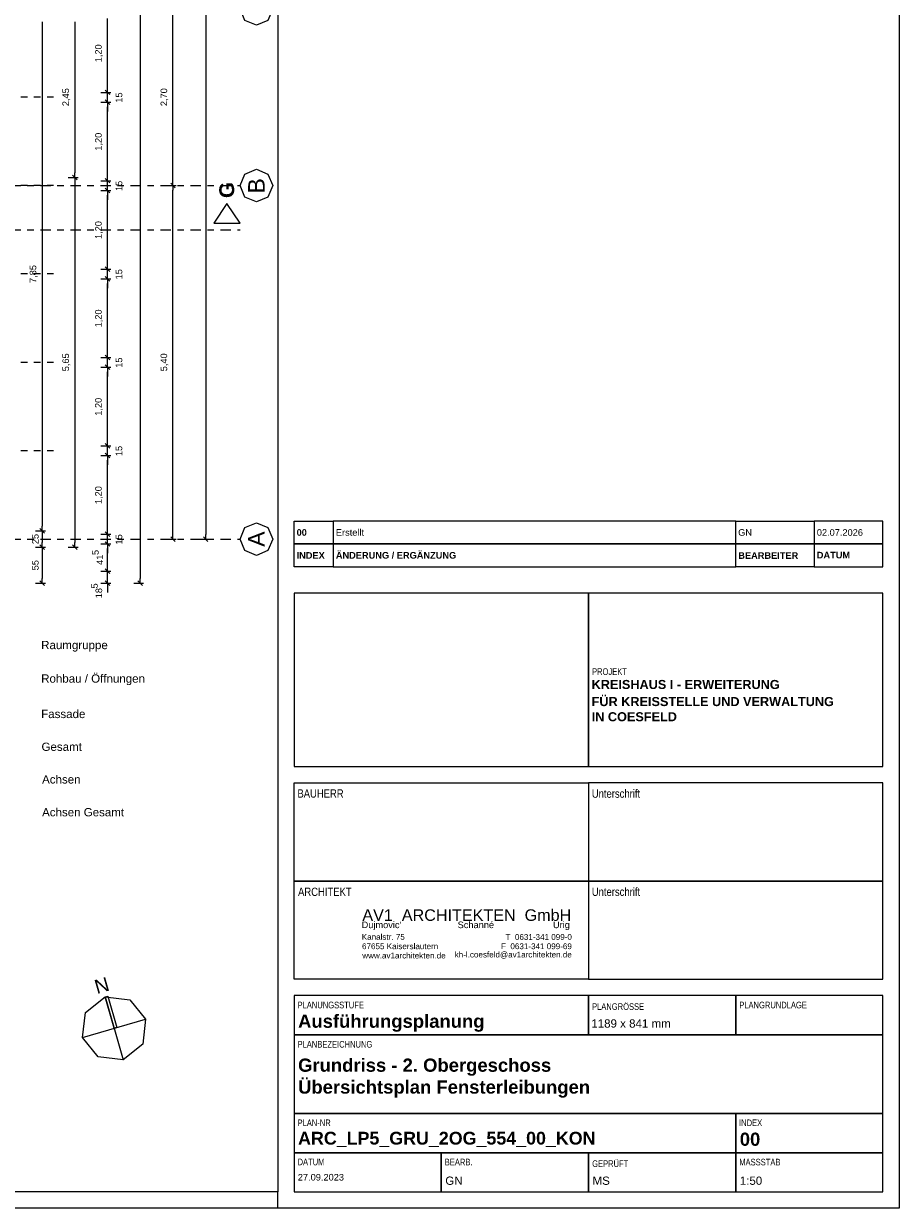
# Model space of a CAD drawing. Header units: metres. Extents: x -45.2 to 14.3, y -31.8 to 10.2.
# Tile 100 of 141: x 0.9 to 14.3, y -31.8 to -13.7. Entities that reach past the tile are written whole.
import ezdxf

# ---------------------------------------------------------------- set-up
doc = ezdxf.new("R2010")
doc.units = ezdxf.units.M
doc.header["$LTSCALE"] = 0.05
doc.linetypes.add('Achsen 01', pattern=[5.291531, 3.175, -1.058062, 0.352704, -0.705764])
doc.linetypes.add('Raster 01', pattern=[2, 1, -1])
doc.layers.get('0').update_dxf_attribs({"lineweight": 25})
for name, color, linetype, lineweight, true_color in [('AV1-Achsen', 1, 'Achsen 01', 18, 0xff0000), ('AV1-Raster', 7, 'Raster 01', 9, 0xa6a6a6), ('Beschriftung', 7, 'Continuous', 9, 0x555555)]:
    doc.layers.add(name, color=color, linetype=linetype, lineweight=lineweight, true_color=true_color)
for name, color, linetype, lineweight in [('AV1-Planrahmen', 7, 'Continuous', 9), ('AV1-Schnitt Achsen', 7, 'Achsen 01', 18), ('Bemaßung-Bemaßung', 7, 'Continuous', 9), ('Keine', 7, 'Continuous', 9)]:
    doc.layers.add(name, color=color, linetype=linetype, lineweight=lineweight)
doc.styles.add('Arial', font='arial.ttf')
doc.styles.add('Arial (bold)', font='arialbd.ttf')
doc.styles.add('Arial Narrow', font='ARIALN.TTF')

# ---------------------------------------------------------------- blocks, each defined once
blk = doc.blocks.new('Group')
at = {"layer": 'AV1-Planrahmen', "color": 7}
blk.add_line((0.4045, -0.4205), (0.4045, -0.4155), dxfattribs=at)
at = {"layer": 'AV1-Planrahmen', "color": 7, "flags": 128}
for points in [[(-0.5945, -0.4205), (-0.5945, 0.4205), (0.5945, 0.4205), (0.5945, -0.4205)], [(-0.5695, -0.4155), (-0.5695, 0.4155), (0.4045, 0.4155), (0.4045, -0.4155)]]:
    blk.add_lwpolyline(points, close=True, dxfattribs=at)
blk = doc.blocks.new('Group-1')
at = {"layer": 'Keine', "linetype": 'Continuous', "flags": 128}
for points in [[(0.4215, -0.2245), (0.4095, -0.2245), (0.4095, -0.2175), (0.4215, -0.2175)], [(0.4215, -0.2245), (0.5445, -0.2245), (0.5445, -0.2175), (0.4215, -0.2175)], [(0.5685, -0.2245), (0.5445, -0.2245), (0.5445, -0.2175), (0.5685, -0.2175)], [(0.5685, -0.2245), (0.5895, -0.2245), (0.5895, -0.2175), (0.5685, -0.2175)]]:
    blk.add_lwpolyline(points, close=True, dxfattribs=at)
blk = doc.blocks.new('Group-942')
at = {"layer": 'Keine', "color": 7, "linetype": 'Continuous', "lineweight": 9, "transparency": 33554687}
for p, q in [((0.35174, -0.35589), (0.35726, -0.37511)), ((0.34489, -0.36826), (0.36411, -0.36274))]:
    blk.add_line(p, q, dxfattribs=at)
at = {"layer": 'Keine', "color": 7, "linetype": 'Continuous', "lineweight": 9, "transparency": 33554687, "flags": 128}
for points in [[(0.34965, -0.37425), (0.34489, -0.36826), (0.34575, -0.36065), (0.35174, -0.35589), (0.35935, -0.35675), (0.36411, -0.36274), (0.36325, -0.37035), (0.35726, -0.37511)], [(0.35174, -0.35589), (0.35261, -0.35564), (0.35536, -0.36525), (0.3545, -0.3655)]]:
    blk.add_lwpolyline(points, close=True, dxfattribs=at)
at = {"layer": 'Keine', "color": 7, "transparency": 33554687, "insert": (0.35015, -0.35032), "char_height": 0.00429, "width": 0.0102, "attachment_point": 2, "rotation": 16.0385, "line_spacing_factor": 0.969122, "style": 'Arial'}
blk.add_mtext('N', dxfattribs=at)
blk = doc.blocks.new('Group-1015')
at = {"layer": 'Keine', "linetype": 'Continuous', "flags": 128}
for points in [[(0.4215, -0.2175), (0.4095, -0.2175), (0.4095, -0.2105), (0.4215, -0.2105)], [(0.4215, -0.2175), (0.5445, -0.2175), (0.5445, -0.2105), (0.4215, -0.2105)], [(0.5685, -0.2175), (0.5445, -0.2175), (0.5445, -0.2105), (0.5685, -0.2105)], [(0.5685, -0.2175), (0.5895, -0.2175), (0.5895, -0.2105), (0.5685, -0.2105)]]:
    blk.add_lwpolyline(points, close=True, dxfattribs=at)

msp = doc.modelspace()

# ---------------------------------------------------------------- linework, layer by layer
at = {"color": 0, "linetype": 'Continuous', "lineweight": 15}
for p, q in [((2.21, -14.81), (2.14, -14.74)), ((2.21, -14.81), (2.14, -14.74)), ((2.14, -14.89), (2.21, -14.96)), ((2.14, -14.89), (2.21, -14.96)), ((1.64, -16.04), (1.71, -16.11)), ((1.71, -16.11), (1.64, -16.04)), ((2.21, -16.16), (2.14, -16.09)), ((2.21, -16.16), (2.14, -16.09)), ((2.14, -16.24), (2.21, -16.31)), ((2.14, -16.24), (2.21, -16.31)), ((3.21, -16.235), (3.14, -16.165)), ((3.14, -16.165), (3.21, -16.235)), ((2.21, -17.51), (2.14, -17.44)), ((2.21, -17.51), (2.14, -17.44)), ((2.14, -17.59), (2.21, -17.66)), ((2.14, -17.59), (2.21, -17.66)), ((2.21, -18.86), (2.14, -18.79)), ((2.21, -18.86), (2.14, -18.79)), ((2.14, -18.94), (2.21, -19.01)), ((2.14, -18.94), (2.21, -19.01)), ((2.21, -20.21), (2.14, -20.14)), ((2.21, -20.21), (2.14, -20.14)), ((2.14, -20.29), (2.21, -20.36)), ((2.14, -20.29), (2.21, -20.36)), ((1.14, -21.44), (1.21, -21.51)), ((1.21, -21.51), (1.14, -21.44)), ((2.21, -21.56), (2.14, -21.49)), ((2.21, -21.56), (2.14, -21.49)), ((1.14, -21.69), (1.21, -21.76)), ((1.21, -21.76), (1.14, -21.69)), ((1.71, -21.76), (1.64, -21.69)), ((2.14, -21.64), (2.21, -21.71)), ((2.14, -21.64), (2.21, -21.71)), ((3.21, -21.635), (3.14, -21.565)), ((3.71, -21.635), (3.64, -21.565)), ((2.21, -22.125), (2.14, -22.055)), ((2.21, -22.125), (2.14, -22.055)), ((1.21, -22.31), (1.14, -22.24)), ((2.14, -22.24), (2.21, -22.31)), ((2.71, -22.31), (2.64, -22.24))]:
    msp.add_line(p, q, dxfattribs=at)
at = {"color": 0, "linetype": 'ByBlock', "lineweight": -2}
for p, q in [((2.175, -14.775), (2.175, -14.704)), ((2.175, -14.775), (2.175, -14.704)), ((2.175, -14.925), (2.175, -14.996)), ((2.175, -14.925), (2.175, -14.996)), ((1.675, -16.075), (1.675, -16.004)), ((1.675, -16.075), (1.675, -16.146)), ((2.175, -16.125), (2.175, -16.054)), ((2.175, -16.125), (2.175, -16.054)), ((2.175, -16.275), (2.175, -16.346)), ((2.175, -16.275), (2.175, -16.346)), ((3.175, -16.2), (3.175, -16.129)), ((3.175, -16.2), (3.175, -16.271)), ((2.175, -17.475), (2.175, -17.404)), ((2.175, -17.475), (2.175, -17.404)), ((2.175, -17.625), (2.175, -17.696)), ((2.175, -17.625), (2.175, -17.696)), ((2.175, -18.825), (2.175, -18.754)), ((2.175, -18.825), (2.175, -18.754)), ((2.175, -18.975), (2.175, -19.046)), ((2.175, -18.975), (2.175, -19.046)), ((2.175, -20.175), (2.175, -20.104)), ((2.175, -20.175), (2.175, -20.104)), ((2.175, -20.325), (2.175, -20.396)), ((2.175, -20.325), (2.175, -20.396)), ((1.175, -21.475), (1.175, -21.404)), ((1.175, -21.475), (1.175, -21.546)), ((2.175, -21.525), (2.175, -21.454)), ((2.175, -21.525), (2.175, -21.454)), ((3.175, -21.6), (3.175, -21.529)), ((3.675, -21.6), (3.675, -21.529)), ((1.175, -21.725), (1.175, -21.654)), ((1.675, -21.725), (1.675, -21.654)), ((2.175, -21.675), (2.175, -21.746)), ((2.175, -21.675), (2.175, -21.746)), ((1.175, -21.725), (1.175, -21.796)), ((2.175, -22.09), (2.175, -22.019)), ((2.175, -22.09), (2.175, -22.019)), ((1.175, -22.275), (1.175, -22.204)), ((2.675, -22.275), (2.675, -22.204)), ((2.175, -22.275), (2.175, -22.346))]:
    msp.add_line(p, q, dxfattribs=at)
at = {"layer": 'AV1-Achsen'}
for p, q in [((-43.35, -16.2), (4.2, -16.2)), ((-43.35, -21.6), (4.2, -21.6))]:
    msp.add_line(p, q, dxfattribs=at)
at = {"layer": 'AV1-Achsen', "linetype": 'Continuous'}
for points in [[(4.7, -13.5), (4.627, -13.677), (4.45, -13.75), (4.273, -13.677), (4.2, -13.5), (4.273, -13.323), (4.45, -13.25), (4.627, -13.323)], [(4.7, -16.2), (4.627, -16.377), (4.45, -16.45), (4.273, -16.377), (4.2, -16.2), (4.273, -16.023), (4.45, -15.95), (4.627, -16.023)], [(4.7, -21.6), (4.627, -21.777), (4.45, -21.85), (4.273, -21.777), (4.2, -21.6), (4.273, -21.423), (4.45, -21.35), (4.627, -21.423)]]:
    msp.add_lwpolyline(points, close=True, dxfattribs=at)
at = {"layer": 'AV1-Raster'}
for p, q in [((1.35, -14.85), (-40.5, -14.85)), ((1.35, -16.2), (-40.5, -16.2)), ((1.35, -17.55), (-40.5, -17.55)), ((1.35, -18.9), (-40.5, -18.9)), ((1.35, -20.25), (-40.5, -20.25))]:
    msp.add_line(p, q, dxfattribs=at)
at = {"layer": 'AV1-Schnitt Achsen'}
msp.add_line((-43.35, -16.875), (4.2, -16.875), dxfattribs=at)
at = {"layer": 'AV1-Schnitt Achsen', "linetype": 'Continuous'}
msp.add_lwpolyline([(3.8, -16.775), (4.2, -16.775), (4, -16.475)], close=True, dxfattribs=at)
at = {"layer": 'Bemaßung-Bemaßung', "color": 0, "lineweight": -2}
for p, q in [((2.675, 0.604), (2.675, -22.204)), ((3.675, -0.071), (3.675, -21.529)), ((3.175, -16.129), (3.175, -13.571)), ((1.675, -13.696), (1.675, -16.004)), ((1.575, -16.075), (1.725, -16.075)), ((1.575, -16.075), (1.725, -16.075)), ((1.675, -16.146), (1.675, -21.654)), ((3.075, -16.2), (3.225, -16.2)), ((3.075, -16.2), (3.225, -16.2)), ((3.175, -21.529), (3.175, -16.271)), ((3.075, -21.6), (3.225, -21.6)), ((3.575, -21.6), (3.725, -21.6)), ((1.575, -21.725), (1.725, -21.725)), ((2.575, -22.275), (2.725, -22.275))]:
    msp.add_line(p, q, dxfattribs=at)
at = {"layer": 'Bemaßung-Bemaßung', "color": 0, "linetype": 'Continuous', "lineweight": -2}
for p, q in [((1.175, -13.696), (1.175, -21.404)), ((2.175, -14.704), (2.175, -13.646)), ((2.175, -14.704), (2.175, -14.634)), ((2.075, -14.775), (2.225, -14.775)), ((2.075, -14.775), (2.225, -14.775)), ((2.175, -14.925), (2.175, -14.775)), ((2.075, -14.925), (2.225, -14.925)), ((2.075, -14.925), (2.225, -14.925)), ((2.175, -14.996), (2.175, -15.066)), ((2.175, -16.054), (2.175, -14.996)), ((2.175, -16.054), (2.175, -15.984)), ((2.075, -16.125), (2.225, -16.125)), ((2.075, -16.125), (2.225, -16.125)), ((2.075, -16.275), (2.225, -16.275)), ((2.075, -16.275), (2.225, -16.275)), ((2.175, -16.275), (2.175, -16.125)), ((2.175, -16.346), (2.175, -16.416)), ((2.175, -17.404), (2.175, -16.346)), ((2.175, -17.404), (2.175, -17.334)), ((2.075, -17.475), (2.225, -17.475)), ((2.075, -17.475), (2.225, -17.475)), ((2.175, -17.625), (2.175, -17.475)), ((2.075, -17.625), (2.225, -17.625)), ((2.075, -17.625), (2.225, -17.625)), ((2.175, -17.696), (2.175, -17.766)), ((2.175, -18.754), (2.175, -17.696)), ((2.175, -18.754), (2.175, -18.684)), ((2.075, -18.825), (2.225, -18.825)), ((2.075, -18.825), (2.225, -18.825)), ((2.075, -18.975), (2.225, -18.975)), ((2.075, -18.975), (2.225, -18.975)), ((2.175, -18.975), (2.175, -18.825)), ((2.175, -19.046), (2.175, -19.116)), ((2.175, -20.104), (2.175, -19.046)), ((2.175, -20.104), (2.175, -20.034)), ((2.075, -20.175), (2.225, -20.175)), ((2.075, -20.175), (2.225, -20.175)), ((2.175, -20.325), (2.175, -20.175)), ((2.075, -20.325), (2.225, -20.325)), ((2.075, -20.325), (2.225, -20.325)), ((2.175, -20.396), (2.175, -20.466)), ((2.175, -21.454), (2.175, -20.396)), ((1.075, -21.475), (1.225, -21.475)), ((1.075, -21.475), (1.225, -21.475)), ((2.075, -21.525), (2.225, -21.525)), ((2.075, -21.525), (2.225, -21.525)), ((2.175, -21.454), (2.175, -21.384)), ((2.175, -21.675), (2.175, -21.525)), ((1.175, -21.546), (1.175, -21.654)), ((2.075, -21.675), (2.225, -21.675)), ((2.075, -21.675), (2.225, -21.675)), ((1.075, -21.725), (1.225, -21.725)), ((1.075, -21.725), (1.225, -21.725)), ((1.175, -21.796), (1.175, -22.204)), ((2.175, -21.746), (2.175, -21.816)), ((2.175, -22.019), (2.175, -21.746)), ((2.175, -22.019), (2.175, -21.949)), ((2.075, -22.09), (2.225, -22.09)), ((2.075, -22.09), (2.225, -22.09)), ((2.175, -22.275), (2.175, -22.09)), ((1.075, -22.275), (1.225, -22.275)), ((2.075, -22.275), (2.225, -22.275)), ((2.175, -22.346), (2.175, -22.416))]:
    msp.add_line(p, q, dxfattribs=at)
at = {"layer": 'Defpoints', "color": 0, "lineweight": 0}
for p, q in [((2.175, -14.775), (2.175, -14.775)), ((2.175, -14.925), (2.175, -14.925)), ((1.675, -16.075), (1.675, -16.075)), ((2.175, -16.125), (2.175, -16.125)), ((2.175, -16.275), (2.175, -16.275)), ((3.175, -16.2), (3.175, -16.2)), ((2.175, -17.475), (2.175, -17.475)), ((2.175, -17.625), (2.175, -17.625)), ((2.175, -18.825), (2.175, -18.825)), ((2.175, -18.975), (2.175, -18.975)), ((2.175, -20.175), (2.175, -20.175)), ((2.175, -20.325), (2.175, -20.325)), ((1.175, -21.475), (1.175, -21.475)), ((2.175, -21.525), (2.175, -21.525)), ((2.175, -21.675), (2.175, -21.675)), ((3.675, -21.6), (3.675, -21.6)), ((1.175, -21.725), (1.175, -21.725)), ((1.675, -21.725), (1.675, -21.725)), ((2.175, -22.09), (2.175, -22.09)), ((1.175, -22.275), (1.175, -22.275)), ((2.675, -22.275), (2.675, -22.275))]:
    msp.add_line(p, q, dxfattribs=at)
at = {"layer": 'Keine', "linetype": 'Continuous'}
for points in [[(9.525, -22.425), (5.025, -22.425), (5.025, -25.075), (9.525, -25.075)], [(14.025, -22.425), (9.525, -22.425), (9.525, -25.075), (14.025, -25.075)], [(5.025, -25.325), (9.525, -25.325), (9.525, -26.825), (5.025, -26.825)], [(14.025, -25.325), (9.525, -25.325), (9.525, -26.825), (14.025, -26.825)], [(5.025, -26.825), (9.525, -26.825), (9.525, -28.325), (5.025, -28.325)], [(14.025, -26.825), (9.525, -26.825), (9.525, -28.325), (14.025, -28.325)], [(9.525, -28.575), (5.025, -28.575), (5.025, -29.175), (9.525, -29.175)], [(11.775, -28.575), (9.525, -28.575), (9.525, -29.175), (11.775, -29.175)], [(14.025, -28.575), (11.775, -28.575), (11.775, -29.175), (14.025, -29.175)], [(14.025, -29.175), (5.025, -29.175), (5.025, -30.375), (14.025, -30.375)], [(11.775, -30.375), (5.025, -30.375), (5.025, -30.975), (11.775, -30.975)], [(14.025, -30.375), (11.775, -30.375), (11.775, -30.975), (14.025, -30.975)], [(7.275, -30.975), (5.025, -30.975), (5.025, -31.575), (7.275, -31.575)], [(9.525, -30.975), (7.275, -30.975), (7.275, -31.575), (9.525, -31.575)], [(11.775, -30.975), (9.525, -30.975), (9.525, -31.575), (11.775, -31.575)], [(14.025, -30.975), (11.775, -30.975), (11.775, -31.575), (14.025, -31.575)]]:
    msp.add_lwpolyline(points, close=True, dxfattribs=at)

# ---------------------------------------------------------------- block references
at = {"layer": 'Beschriftung', "color": 7, "xscale": 50, "yscale": 50, "zscale": 50}
msp.add_blockref('Group-942', (-15.45, -10.8), dxfattribs=at)
at = {"layer": 'Keine', "color": 7, "transparency": 33554687, "xscale": 50, "yscale": 50, "zscale": 50}
for name in ['Group', 'Group-1015', 'Group-1']:
    msp.add_blockref(name, (-15.45, -10.8), dxfattribs=at)

# ---------------------------------------------------------------- texts
at = {"layer": 'AV1-Achsen', "char_height": 0.252, "attachment_point": 7, "rotation": 90, "style": 'Arial'}
for s, insert in [('B', (4.576, -16.321)), ('A', (4.576, -21.718))]:
    msp.add_mtext(s, dxfattribs=dict(at, insert=insert))
at = {"layer": 'AV1-Schnitt Achsen', "insert": (4.113, -16.39), "char_height": 0.227, "attachment_point": 7, "rotation": 90, "style": 'Arial (bold)'}
msp.add_mtext('G', dxfattribs=at)
at = {"layer": 'Bemaßung-Bemaßung', "color": 0, "attachment_point": 7, "rotation": 90, "style": 'Arial'}
for s, insert, char_height in [('1,20', (2.105, -14.316), 0.1009), ('2,45', (1.605, -14.986), 0.1009), ('15', (2.401, -14.933), 0.1009), ('2,70', (3.105, -14.986), 0.1009), ('1,20', (2.105, -15.666), 0.1009), ('15', (2.401, -16.283), 0.1009), ('1,20', (2.105, -17.016), 0.1009), ('7,85', (1.105, -17.688), 0.1009), ('15', (2.401, -17.633), 0.1009), ('1,20', (2.105, -18.366), 0.1009), ('5,65', (1.605, -19.037), 0.1009), ('5,40', (3.105, -19.037), 0.1009), ('15', (2.401, -18.983), 0.1009), ('1,20', (2.105, -19.716), 0.1009), ('15', (2.401, -20.333), 0.1009), ('1,20', (2.105, -21.066), 0.1009), ('25', (1.123, -21.678), 0.1009), ('15', (2.401, -21.683), 0.1009), ('5', (2.041, -21.844), 0.101), ('41', (2.108, -21.995), 0.1009), ('55', (1.123, -22.078), 0.1009), ('5', (2.026, -22.355), 0.101), ('18', (2.094, -22.505), 0.1009)]:
    msp.add_mtext(s, dxfattribs=dict(at, insert=insert, char_height=char_height))
at = {"layer": 'Bemaßung-Bemaßung', "attachment_point": 7, "style": 'Arial'}
for s, insert, char_height in [('Raumgruppe', (1.161, -23.32), 0.1261), ('Rohbau / Öffnungen', (1.161, -23.832), 0.12609), ('Fassade', (1.161, -24.337), 0.1261), ('Gesamt', (1.166, -24.838), 0.1261)]:
    msp.add_mtext(s, dxfattribs=dict(at, insert=insert, char_height=char_height))
at = {"layer": 'Bemaßung-Bemaßung', "color": 1, "true_color": 0xff0000, "attachment_point": 7, "style": 'Arial'}
for s, insert, char_height in [('Achsen', (1.175, -25.337), 0.1261), ('Achsen Gesamt', (1.175, -25.838), 0.12609)]:
    msp.add_mtext(s, dxfattribs=dict(at, insert=insert, char_height=char_height))
at = {"layer": 'Keine', "transparency": 33554687}
for s, insert, char_height, attachment_point, line_spacing_factor, style in [(' 00', (5.025, -21.5), 0.1009, 4, 0.994404, 'Arial (bold)'), (' Erstellt', (5.625, -21.5), 0.1009, 4, 0.969122, 'Arial'), (' GN', (11.773, -21.5), 0.1009, 4, 0.969122, 'Arial'), (' INDEX', (5.025, -21.85), 0.1009, 4, 0.25, 'Arial (bold)'), (' ÄNDERUNG / ERGÄNZUNG', (5.625, -21.85), 0.10087, 4, 0.25, 'Arial (bold)'), (' BEARBEITER', (11.775, -21.852), 0.10087, 4, 0.25, 'Arial (bold)'), (' DATUM', (12.975, -21.846), 0.1009, 4, 0.25, 'Arial (bold)'), ('Ausführungsplanung', (5.087, -29.129), 0.20174, 7, 0.994404, 'Arial (bold)'), ('Grundriss - 2. Obergeschoss\\PÜbersichtsplan Fensterleibungen', (5.087, -29.537), 0.20174, 1, 0.994404, 'Arial (bold)'), ('ARC_LP5_GRU_2OG_554_00_KON', (5.087, -30.771), 0.19514, 4, 0.994404, 'Arial (bold)'), ('00', (11.837, -30.771), 0.2017, 4, 0.994404, 'Arial (bold)'), ('GN', (7.337, -31.468), 0.1261, 7, 0.969122, 'Arial'), ('MS', (9.587, -31.468), 0.1261, 7, 0.969122, 'Arial'), ('1:50', (11.837, -31.468), 0.1261, 7, 0.969122, 'Arial')]:
    msp.add_mtext(s, dxfattribs=dict(at, insert=insert, char_height=char_height, attachment_point=attachment_point, line_spacing_factor=line_spacing_factor, style=style))
at = {"layer": 'Keine', "color": 7, "transparency": 33554687, "insert": (12.975, -21.5), "char_height": 0.10087, "attachment_point": 4, "line_spacing_factor": 0.969122, "style": 'Arial'}
msp.add_mtext(' 02.07.2026', dxfattribs=at)
at = {"layer": 'Keine', "color": 7, "attachment_point": 7}
for s, insert, char_height, style in [('KREISHAUS I - ERWEITERUNG', (9.573, -23.893), 0.1387, 'Arial (bold)'), ('PROJEKT', (9.579, -23.677), 0.1009, 'Arial Narrow'), ('FÜR KREISSTELLE UND VERWALTUNG', (9.573, -24.154), 0.1387, 'Arial (bold)'), ('IN COESFELD', (9.574, -24.386), 0.1387, 'Arial (bold)'), ('27.09.2023', (5.083, -31.402), 0.1009, 'Arial')]:
    msp.add_mtext(s, dxfattribs=dict(at, insert=insert, char_height=char_height, style=style))
at = {"layer": 'Keine', "attachment_point": 7}
for s, insert, char_height, style in [('BAUHERR', (5.077, -25.552), 0.1261, 'Arial Narrow'), ('Unterschrift', (9.576, -25.554), 0.12609, 'Arial Narrow'), ('ARCHITEKT', (5.087, -27.054), 0.1261, 'Arial Narrow'), ('Unterschrift', (9.576, -27.054), 0.12609, 'Arial Narrow'), ('AV1  ARCHITEKTEN  GmbH', (6.069, -27.436), 0.17653, 'Arial'), ("Dujmovic'                      Schanné                       Urig", (6.058, -27.575), 0.10087, 'Arial'), ('Kanalstr. 75', (6.06, -27.724), 0.08826, 'Arial'), ('T  0631-341 099-0', (8.257, -27.725), 0.08826, 'Arial'), ('67655 Kaiserslautern', (6.064, -27.867), 0.08826, 'Arial'), ('F  0631-341 099-69', (8.188, -27.867), 0.08826, 'Arial'), ('www.av1architekten.de', (6.068, -28.009), 0.08826, 'Arial'), ('kh-l.coesfeld@av1architekten.de', (7.48, -28.01), 0.08826, 'Arial'), ('PLANUNGSSTUFE', (5.079, -28.771), 0.10087, 'Arial Narrow'), ('PLANGRÖSSE', (9.579, -28.795), 0.1009, 'Arial Narrow'), ('PLANGRUNDLAGE', (11.829, -28.771), 0.10087, 'Arial Narrow'), ('1189 x 841 mm', (9.568, -29.066), 0.12609, 'Arial'), ('PLANBEZEICHNUNG', (5.079, -29.371), 0.10087, 'Arial Narrow'), ('PLAN-NR', (5.079, -30.569), 0.1009, 'Arial Narrow'), ('INDEX', (11.826, -30.569), 0.1009, 'Arial Narrow'), ('DATUM', (5.079, -31.169), 0.1009, 'Arial Narrow'), ('BEARB.', (7.329, -31.169), 0.1009, 'Arial Narrow'), ('GEPRÜFT', (9.581, -31.195), 0.1009, 'Arial Narrow'), ('MASSSTAB', (11.829, -31.171), 0.1009, 'Arial Narrow')]:
    msp.add_mtext(s, dxfattribs=dict(at, insert=insert, char_height=char_height, style=style))

doc.saveas('drawing.dxf')
